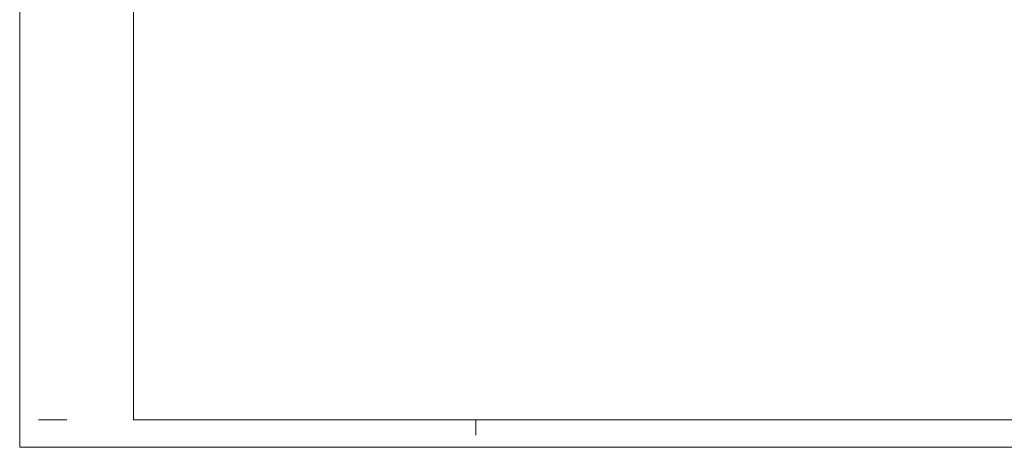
# Model space of a CAD drawing. Header units: millimetres. Extents: x -1147 to 4913, y -2332 to 921.
# Tile 1 of 119: x -1088 to 206, y -2332 to -1770. Entities that reach past the tile are written whole.
import ezdxf

# ---------------------------------------------------------------- set-up
doc = ezdxf.new("R2010")
doc.units = ezdxf.units.MM
doc.header["$LTSCALE"] = 0.2
doc.layers.add('C00-00-00', color=7, linetype='Continuous')

msp = doc.modelspace()

# ---------------------------------------------------------------- linework, layer by layer
at = {"layer": 'C00-00-00', "lineweight": 0}
for points in [[(-1087.618, 638.885), (-1087.618, -2331.503)], [(-1063.038, -2295.52), (-1025.569, -2295.52)], [(-488.16, -2295.52), (-488.16, -2315.629)], [(4913.132, -2331.503), (-1087.618, -2331.503)]]:
    msp.add_lwpolyline(points, dxfattribs=at)
msp.add_lwpolyline([(4876.764, -2295.52), (4876.764, 604.317), (-938.159, 604.317), (-938.159, -2295.52)], close=True, dxfattribs=at)

doc.saveas('drawing.dxf')
